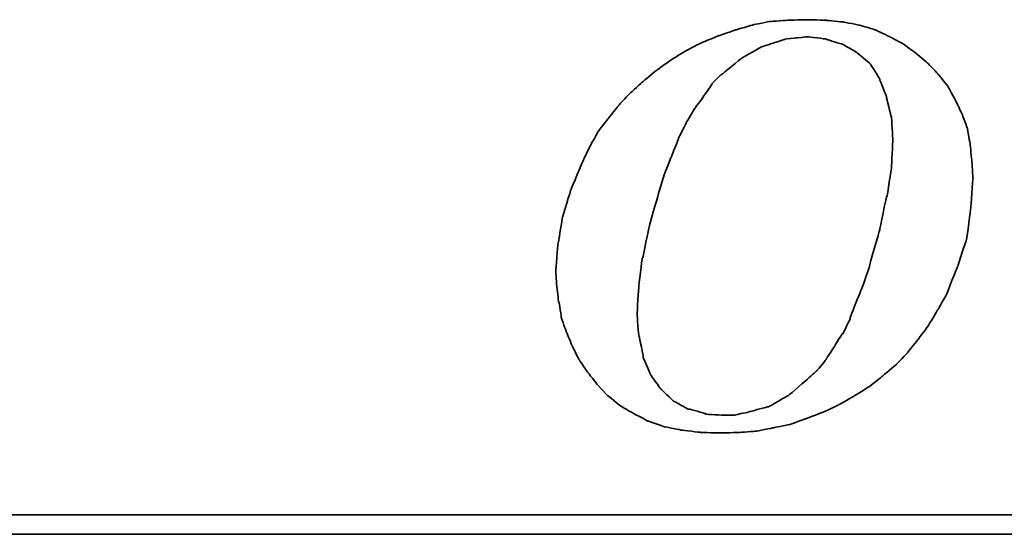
# Model space of a CAD drawing. Header units: millimetres. Extents: x 57 to 435, y 84 to 210.
# Tile 33 of 51: x 313.65 to 320.13, y 120.88 to 124.28. Entities that reach past the tile are written whole.
import ezdxf

# ---------------------------------------------------------------- set-up
doc = ezdxf.new("R2010")
doc.units = ezdxf.units.MM
doc.header["$LTSCALE"] = 0.15
doc.layers.add('DIM', color=4, linetype='CONTINUOUS')
doc.layers.add('layer 1', color=7, linetype='CONTINUOUS')

# ---------------------------------------------------------------- blocks, each defined once
blk = doc.blocks.new('TBI MOTION logo(完整正式版)')
at = {"layer": 'layer 1', "color": 22, "lineweight": 35}
for points, knots in [([(-11.34375, -6.98375), (-11.34375, -6.98375), (-10.91375, -7.43875), (-10.91375, -7.43875), (-10.91375, -7.43875), (-10.91375, -7.43875), (-10.38625, -7.87125), (-10.38625, -7.87125), (-10.38625, -7.87125), (-10.38625, -7.87125), (-9.81125, -8.20375), (-9.81125, -8.20375), (-9.81125, -8.20375), (-9.81125, -8.20375), (-9.21125, -8.51875), (-9.21125, -8.51875), (-9.21125, -8.51875), (-9.21125, -8.51875), (-8.51625, -8.75875), (-8.51625, -8.75875), (-8.51625, -8.75875), (-8.51625, -8.75875), (-7.77125, -8.90375), (-7.77125, -8.90375), (-7.77125, -8.90375), (-7.77125, -8.90375), (-6.97875, -8.99875), (-6.97875, -8.99875), (-6.97875, -8.99875), (-6.97875, -8.99875), (-6.14125, -9.02375), (-6.14125, -9.02375), (-6.14125, -9.02375), (-6.14125, -9.02375), (-5.37125, -8.99875), (-5.37125, -8.99875), (-5.37125, -8.99875), (-5.37125, -8.99875), (-4.65375, -8.94875), (-4.65375, -8.94875), (-4.65375, -8.94875), (-4.65375, -8.94875), (-3.93375, -8.80625), (-3.93375, -8.80625), (-3.93375, -8.80625), (-3.93375, -8.80625), (-3.21375, -8.66375), (-3.21375, -8.66375), (-3.21375, -8.66375), (-3.21375, -8.66375), (-2.49375, -8.39875), (-2.49375, -8.39875), (-2.49375, -8.39875), (-2.49375, -8.39875), (-1.79875, -8.13375), (-1.79875, -8.13375), (-1.79875, -8.13375), (-1.79875, -8.13375), (-1.17375, -7.84375), (-1.17375, -7.84375), (-1.17375, -7.84375), (-1.17375, -7.84375), (-0.52375, -7.46375), (-0.52375, -7.46375), (-0.52375, -7.46375), (-0.52375, -7.46375), (0.10124, -7.07875), (0.10124, -7.07875), (0.10124, -7.07875), (0.10124, -7.07875), (0.67625, -6.62375), (0.67625, -6.62375), (0.67625, -6.62375), (0.67625, -6.62375), (1.24874, -6.14375), (1.24874, -6.14375), (1.24874, -6.14375), (1.24874, -6.14375), (1.72874, -5.64125), (1.72874, -5.64125), (1.72874, -5.64125), (1.72874, -5.64125), (2.18624, -5.06375), (2.18624, -5.06375), (2.18624, -5.06375), (2.18624, -5.06375), (2.61625, -4.48874), (2.61625, -4.48874), (2.61625, -4.48874), (2.61625, -4.48874), (3.00125, -3.83874), (3.00125, -3.83874), (3.00125, -3.83874), (3.00125, -3.83874), (3.36124, -3.21374), (3.36124, -3.21374), (3.36124, -3.21374), (3.36124, -3.21374), (3.84374, -1.99125), (3.84374, -1.99125), (3.84374, -1.99125), (3.84374, -1.99125), (4.22625, -0.81875), (4.22625, -0.81875), (4.22625, -0.81875), (4.22625, -0.81875), (4.39125, 0.45624), (4.39125, 0.45624), (4.39125, 0.45624), (4.39125, 0.45624), (4.48874, 1.70124), (4.48874, 1.70124), (4.48874, 1.70124), (4.48874, 1.70124), (4.43874, 2.44625), (4.43874, 2.44625), (4.43874, 2.44625), (4.43874, 2.44625), (4.36874, 3.14125), (4.36874, 3.14125), (4.36874, 3.14125), (4.36874, 3.14125), (4.25125, 3.81125), (4.25125, 3.81125), (4.25125, 3.81125), (4.25125, 3.81125), (4.03124, 4.41125), (4.03124, 4.41125), (4.03124, 4.41125), (4.03124, 4.41125), (3.74374, 5.01125), (3.74374, 5.01125), (3.74374, 5.01125), (3.74374, 5.01125), (3.43124, 5.58875), (3.43124, 5.58875), (3.43124, 5.58875), (3.43124, 5.58875), (3.02625, 6.09125), (3.02625, 6.09125), (3.02625, 6.09125), (3.02625, 6.09125), (2.59374, 6.54875), (2.59374, 6.54875), (2.59374, 6.54875), (2.59374, 6.54875), (2.09124, 6.98125), (2.09124, 6.98125), (2.09124, 6.98125), (2.09124, 6.98125), (1.56124, 7.36625), (1.56124, 7.36625), (1.56124, 7.36625), (1.56124, 7.36625), (0.98624, 7.67625), (0.98624, 7.67625), (0.98624, 7.67625), (0.98624, 7.67625), (0.38624, 7.96375), (0.38624, 7.96375), (0.38624, 7.96375), (0.38624, 7.96375), (-0.25875, 8.15625), (-0.25875, 8.15625), (-0.25875, 8.15625), (-0.25875, 8.15625), (-0.98125, 8.30125), (-0.98125, 8.30125), (-0.98125, 8.30125), (-0.98125, 8.30125), (-1.70124, 8.37125), (-1.70124, 8.37125), (-1.70124, 8.37125), (-1.70124, 8.37125), (-2.49375, 8.39624), (-2.49375, 8.39624), (-2.49375, 8.39624), (-2.49375, 8.39624), (-3.28625, 8.37125), (-3.28625, 8.37125), (-3.28625, 8.37125), (-3.28625, 8.37125), (-4.05125, 8.32125), (-4.05125, 8.32125), (-4.05125, 8.32125), (-4.05125, 8.32125), (-4.77375, 8.18125), (-4.77375, 8.18125), (-4.77375, 8.18125), (-4.77375, 8.18125), (-5.51625, 7.96375), (-5.51625, 7.96375), (-5.51625, 7.96375), (-5.51625, 7.96375), (-6.21125, 7.72625), (-6.21125, 7.72625), (-6.21125, 7.72625), (-6.21125, 7.72625), (-6.92875, 7.43625), (-6.92875, 7.43625), (-6.92875, 7.43625), (-6.92875, 7.43625), (-7.57875, 7.10125), (-7.57875, 7.10125), (-7.57875, 7.10125), (-7.57875, 7.10125), (-8.24875, 6.69125), (-8.24875, 6.69125), (-8.24875, 6.69125), (-8.24875, 6.69125), (-8.84875, 6.26125), (-8.84875, 6.26125), (-8.84875, 6.26125), (-8.84875, 6.26125), (-9.42625, 5.78125), (-9.42625, 5.78125), (-9.42625, 5.78125), (-9.42625, 5.78125), (-9.95375, 5.30125), (-9.95375, 5.30125), (-9.95375, 5.30125), (-9.95375, 5.30125), (-10.43375, 4.79624), (-10.43375, 4.79624), (-10.43375, 4.79624), (-10.43375, 4.79624), (-10.88875, 4.22125), (-10.88875, 4.22125), (-10.88875, 4.22125), (-10.88875, 4.22125), (-11.29875, 3.69375), (-11.29875, 3.69375), (-11.29875, 3.69375), (-11.29875, 3.69375), (-11.63375, 3.09125), (-11.63375, 3.09125), (-11.63375, 3.09125), (-11.63375, 3.09125), (-11.91875, 2.49625), (-11.91875, 2.49625), (-11.91875, 2.49625), (-11.91875, 2.49625), (-12.44875, 1.24625), (-12.44875, 1.24625), (-12.44875, 1.24625), (-12.44875, 1.24625), (-12.80875, 0.06874), (-12.80875, 0.06874), (-12.80875, 0.06874), (-12.80875, 0.06874), (-12.99875, -1.07875), (-12.99875, -1.07875), (-12.99875, -1.07875), (-12.99875, -1.07875), (-13.09375, -2.18375), (-13.09375, -2.18375), (-13.09375, -2.18375), (-13.09375, -2.18375), (-13.04875, -2.85375), (-13.04875, -2.85375), (-13.04875, -2.85375), (-13.04875, -2.85375), (-12.97375, -3.50375), (-12.97375, -3.50375), (-12.97375, -3.50375), (-12.97375, -3.50375), (-12.95375, -3.50375), (-12.95375, -3.50375), (-12.95375, -3.50375), (-12.95375, -3.50375), (-12.85375, -4.17375), (-12.85375, -4.17375), (-12.85375, -4.17375), (-12.85375, -4.17375), (-12.63875, -4.77624), (-12.63875, -4.77624), (-12.63875, -4.77624), (-12.63875, -4.77624), (-12.39875, -5.35125), (-12.39875, -5.35125), (-12.39875, -5.35125), (-12.39875, -5.35125), (-12.11375, -5.92875), (-12.11375, -5.92875), (-12.11375, -5.92875), (-12.11375, -5.92875), (-11.75375, -6.45375), (-11.75375, -6.45375), (-11.75375, -6.45375), (-11.75375, -6.45375), (-11.34375, -6.98375), (-11.34375, -6.98375)], [0, 0, 0, 0, 0.01369863, 0.01369863, 0.01369863, 0.01369864, 0.02739726, 0.02739726, 0.02739726, 0.02739727, 0.04109589, 0.04109589, 0.04109589, 0.0410959, 0.05479452, 0.05479452, 0.05479452, 0.05479453, 0.06849315, 0.06849315, 0.06849315, 0.06849316, 0.08219178, 0.08219178, 0.08219178, 0.08219179, 0.09589041, 0.09589041, 0.09589041, 0.09589042, 0.10958904, 0.10958904, 0.10958904, 0.10958905, 0.12328767, 0.12328767, 0.12328767, 0.12328768, 0.1369863, 0.1369863, 0.1369863, 0.13698631, 0.15068493, 0.15068493, 0.15068493, 0.15068494, 0.16438356, 0.16438356, 0.16438356, 0.16438357, 0.17808219, 0.17808219, 0.17808219, 0.1780822, 0.19178082, 0.19178082, 0.19178082, 0.19178083, 0.20547945, 0.20547945, 0.20547945, 0.20547946, 0.21917808, 0.21917808, 0.21917808, 0.21917809, 0.23287671, 0.23287671, 0.23287671, 0.23287672, 0.24657534, 0.24657534, 0.24657534, 0.24657535, 0.26027397, 0.26027397, 0.26027397, 0.26027398, 0.2739726, 0.2739726, 0.2739726, 0.27397261, 0.28767123, 0.28767123, 0.28767123, 0.28767124, 0.30136986, 0.30136986, 0.30136986, 0.30136987, 0.31506849, 0.31506849, 0.31506849, 0.3150685, 0.32876712, 0.32876712, 0.32876712, 0.32876713, 0.34246575, 0.34246575, 0.34246575, 0.34246576, 0.35616438, 0.35616438, 0.35616438, 0.35616439, 0.36986301, 0.36986301, 0.36986301, 0.36986302, 0.38356164, 0.38356164, 0.38356164, 0.38356165, 0.39726027, 0.39726027, 0.39726027, 0.39726028, 0.4109589, 0.4109589, 0.4109589, 0.41095891, 0.42465753, 0.42465753, 0.42465753, 0.42465754, 0.43835616, 0.43835616, 0.43835616, 0.43835617, 0.45205479, 0.45205479, 0.45205479, 0.4520548, 0.46575342, 0.46575342, 0.46575342, 0.46575343, 0.47945205, 0.47945205, 0.47945205, 0.47945206, 0.49315068, 0.49315068, 0.49315068, 0.49315069, 0.50684932, 0.50684932, 0.50684932, 0.50684933, 0.52054795, 0.52054795, 0.52054795, 0.52054796, 0.53424658, 0.53424658, 0.53424658, 0.53424659, 0.54794521, 0.54794521, 0.54794521, 0.54794522, 0.56164384, 0.56164384, 0.56164384, 0.56164385, 0.57534247, 0.57534247, 0.57534247, 0.57534248, 0.5890411, 0.5890411, 0.5890411, 0.58904111, 0.60273973, 0.60273973, 0.60273973, 0.60273974, 0.61643836, 0.61643836, 0.61643836, 0.61643837, 0.63013699, 0.63013699, 0.63013699, 0.630137, 0.64383562, 0.64383562, 0.64383562, 0.64383563, 0.65753425, 0.65753425, 0.65753425, 0.65753426, 0.67123288, 0.67123288, 0.67123288, 0.67123289, 0.68493151, 0.68493151, 0.68493151, 0.68493152, 0.69863014, 0.69863014, 0.69863014, 0.69863015, 0.71232877, 0.71232877, 0.71232877, 0.71232878, 0.7260274, 0.7260274, 0.7260274, 0.72602741, 0.73972603, 0.73972603, 0.73972603, 0.73972604, 0.75342466, 0.75342466, 0.75342466, 0.75342467, 0.76712329, 0.76712329, 0.76712329, 0.7671233, 0.78082192, 0.78082192, 0.78082192, 0.78082193, 0.79452055, 0.79452055, 0.79452055, 0.79452056, 0.80821918, 0.80821918, 0.80821918, 0.80821919, 0.82191781, 0.82191781, 0.82191781, 0.82191782, 0.83561644, 0.83561644, 0.83561644, 0.83561645, 0.84931507, 0.84931507, 0.84931507, 0.84931508, 0.8630137, 0.8630137, 0.8630137, 0.86301371, 0.87671233, 0.87671233, 0.87671233, 0.87671234, 0.89041096, 0.89041096, 0.89041096, 0.89041097, 0.90410959, 0.90410959, 0.90410959, 0.9041096, 0.91780822, 0.91780822, 0.91780822, 0.91780823, 0.93150685, 0.93150685, 0.93150685, 0.93150686, 0.94520548, 0.94520548, 0.94520548, 0.94520549, 0.95890411, 0.95890411, 0.95890411, 0.95890412, 0.97260274, 0.97260274, 0.97260274, 0.97260275, 0.98630137, 0.98630137, 0.98630137, 0.98630138, 1, 1, 1, 1]), ([(-8.77875, 1.03124), (-8.77875, 1.03124), (-8.51625, 1.89625), (-8.51625, 1.89625), (-8.51625, 1.89625), (-8.51625, 1.89625), (-8.20375, 2.66375), (-8.20375, 2.66375), (-8.20375, 2.66375), (-8.20375, 2.66375), (-7.91625, 3.38125), (-7.91625, 3.38125), (-7.91625, 3.38125), (-7.91625, 3.38125), (-7.91625, 3.40624), (-7.91625, 3.40624), (-7.91625, 3.40624), (-7.91625, 3.40624), (-7.57875, 4.07624), (-7.57875, 4.07624), (-7.57875, 4.07624), (-7.57875, 4.07624), (-7.24375, 4.65125), (-7.24375, 4.65125), (-7.24375, 4.65125), (-7.24375, 4.65125), (-7.21875, 4.65125), (-7.21875, 4.65125), (-7.21875, 4.65125), (-7.21875, 4.65125), (-7.21875, 4.67624), (-7.21875, 4.67624), (-7.21875, 4.67624), (-7.21875, 4.67624), (-6.83625, 5.20375), (-6.83625, 5.20375), (-6.83625, 5.20375), (-6.83625, 5.20375), (-6.49875, 5.68625), (-6.49875, 5.68625), (-6.49875, 5.68625), (-6.49875, 5.68625), (-6.49875, 5.70625), (-6.49875, 5.70625), (-6.49875, 5.70625), (-6.49875, 5.70625), (-6.11625, 6.09125), (-6.11625, 6.09125), (-6.11625, 6.09125), (-6.11625, 6.09125), (-6.09125, 6.09125), (-6.09125, 6.09125), (-6.09125, 6.09125), (-6.09125, 6.09125), (-5.27375, 6.76625), (-5.27375, 6.76625), (-5.27375, 6.76625), (-5.27375, 6.76625), (-5.24875, 6.76625), (-5.24875, 6.76625), (-5.24875, 6.76625), (-5.24875, 6.76625), (-5.24875, 6.78625), (-5.24875, 6.78625), (-5.24875, 6.78625), (-5.24875, 6.78625), (-4.38875, 7.26624), (-4.38875, 7.26624), (-4.38875, 7.26624), (-4.38875, 7.26624), (-4.36125, 7.26624), (-4.36125, 7.26624), (-4.36125, 7.26624), (-4.36125, 7.26624), (-3.93375, 7.41125), (-3.93375, 7.41125), (-3.93375, 7.41125), (-3.93375, 7.41125), (-3.47375, 7.55625), (-3.47375, 7.55625), (-3.47375, 7.55625), (-3.47375, 7.55625), (-3.45375, 7.55625), (-3.45375, 7.55625), (-3.45375, 7.55625), (-3.45375, 7.55625), (-3.42875, 7.58124), (-3.42875, 7.58124), (-3.42875, 7.58124), (-3.42875, 7.58124), (-2.97375, 7.62625), (-2.97375, 7.62625), (-2.97375, 7.62625), (-2.97375, 7.62625), (-2.49375, 7.67625), (-2.49375, 7.67625), (-2.49375, 7.67625), (-2.49375, 7.67625), (-2.46875, 7.67625), (-2.46875, 7.67625), (-2.46875, 7.67625), (-2.46875, 7.67625), (-1.70124, 7.58124), (-1.70124, 7.58124), (-1.70124, 7.58124), (-1.70124, 7.58124), (-1.67875, 7.55625), (-1.67875, 7.55625), (-1.67875, 7.55625), (-1.67875, 7.55625), (-1.65375, 7.55625), (-1.65375, 7.55625), (-1.65375, 7.55625), (-1.65375, 7.55625), (-1.03125, 7.36625), (-1.03125, 7.36625), (-1.03125, 7.36625), (-1.03125, 7.36625), (-1.00625, 7.36625), (-1.00625, 7.36625), (-1.00625, 7.36625), (-1.00625, 7.36625), (-0.43124, 7.02624), (-0.43124, 7.02624), (-0.43124, 7.02624), (-0.43124, 7.02624), (-0.40625, 7.00624), (-0.40625, 7.00624), (-0.40625, 7.00624), (-0.40625, 7.00624), (0.12124, 6.57124), (0.12124, 6.57124), (0.12124, 6.57124), (0.12124, 6.57124), (0.14624, 6.54875), (0.14624, 6.54875), (0.14624, 6.54875), (0.14624, 6.54875), (0.17124, 6.52375), (0.17124, 6.52375), (0.17124, 6.52375), (0.17124, 6.52375), (0.55625, 5.89875), (0.55625, 5.89875), (0.55625, 5.89875), (0.55625, 5.89875), (0.55625, 5.87625), (0.55625, 5.87625), (0.55625, 5.87625), (0.55625, 5.87625), (0.84124, 5.15625), (0.84124, 5.15625), (0.84124, 5.15625), (0.84124, 5.15625), (0.84124, 5.13125), (0.84124, 5.13125), (0.84124, 5.13125), (0.84124, 5.13125), (1.03624, 4.31875), (1.03624, 4.31875), (1.03624, 4.31875), (1.03624, 4.31875), (1.05624, 4.31875), (1.05624, 4.31875), (1.05624, 4.31875), (1.05624, 4.31875), (1.05624, 4.29125), (1.05624, 4.29125), (1.05624, 4.29125), (1.05624, 4.29125), (1.10625, 3.33125), (1.10625, 3.33125), (1.10625, 3.33125), (1.10625, 3.33125), (1.10625, 3.30875), (1.10625, 3.30875), (1.10625, 3.30875), (1.10625, 3.30875), (1.05624, 2.20624), (1.05624, 2.20624), (1.05624, 2.20624), (1.05624, 2.20624), (1.05624, 2.18124), (1.05624, 2.18124), (1.05624, 2.18124), (1.05624, 2.18124), (0.86624, 0.93624), (0.86624, 0.93624), (0.86624, 0.93624), (0.86624, 0.93624), (0.84124, 0.93624), (0.84124, 0.93624), (0.84124, 0.93624), (0.84124, 0.93624), (0.55625, -0.45874), (0.55625, -0.45874), (0.55625, -0.45874), (0.55625, -0.45874), (0.12124, -1.99125), (0.12124, -1.99125), (0.12124, -1.99125), (0.12124, -1.99125), (0.12124, -2.01874), (0.12124, -2.01874), (0.12124, -2.01874), (0.12124, -2.01874), (-0.13874, -2.78375), (-0.13874, -2.78375), (-0.13874, -2.78375), (-0.13874, -2.78375), (-0.43124, -3.50375), (-0.43124, -3.50375), (-0.43124, -3.50375), (-0.43124, -3.50375), (-0.69375, -4.19875), (-0.69375, -4.19875), (-0.69375, -4.19875), (-0.69375, -4.19875), (-0.69375, -4.22375), (-0.69375, -4.22375), (-0.69375, -4.22375), (-0.69375, -4.22375), (-0.98125, -4.82374), (-0.98125, -4.82374), (-0.98125, -4.82374), (-0.98125, -4.82374), (-1.00625, -4.82374), (-1.00625, -4.82374), (-1.00625, -4.82374), (-1.00625, -4.82374), (-1.33875, -5.35125), (-1.33875, -5.35125), (-1.33875, -5.35125), (-1.33875, -5.35125), (-1.67875, -5.87875), (-1.67875, -5.87875), (-1.67875, -5.87875), (-1.67875, -5.87875), (-1.67875, -5.90375), (-1.67875, -5.90375), (-1.67875, -5.90375), (-1.67875, -5.90375), (-2.05875, -6.35875), (-2.05875, -6.35875), (-2.05875, -6.35875), (-2.05875, -6.35875), (-2.08375, -6.38375), (-2.08375, -6.38375), (-2.08375, -6.38375), (-2.08375, -6.38375), (-2.46875, -6.74375), (-2.46875, -6.74375), (-2.46875, -6.74375), (-2.46875, -6.74375), (-3.25875, -7.41625), (-3.25875, -7.41625), (-3.25875, -7.41625), (-3.25875, -7.41625), (-3.28625, -7.43875), (-3.28625, -7.43875), (-3.28625, -7.43875), (-3.28625, -7.43875), (-4.12375, -7.91875), (-4.12375, -7.91875), (-4.12375, -7.91875), (-4.12375, -7.91875), (-4.14875, -7.91875), (-4.14875, -7.91875), (-4.14875, -7.91875), (-4.14875, -7.91875), (-4.17125, -7.91875), (-4.17125, -7.91875), (-4.17125, -7.91875), (-4.17125, -7.91875), (-5.03375, -8.15875), (-5.03375, -8.15875), (-5.03375, -8.15875), (-5.03375, -8.15875), (-5.51625, -8.25625), (-5.51625, -8.25625), (-5.51625, -8.25625), (-5.51625, -8.25625), (-5.54125, -8.27875), (-5.54125, -8.27875), (-5.54125, -8.27875), (-5.54125, -8.27875), (-5.56375, -8.27875), (-5.56375, -8.27875), (-5.56375, -8.27875), (-5.56375, -8.27875), (-5.99625, -8.27875), (-5.99625, -8.27875), (-5.99625, -8.27875), (-5.99625, -8.27875), (-6.76375, -8.23125), (-6.76375, -8.23125), (-6.76375, -8.23125), (-6.76375, -8.23125), (-6.78875, -8.23125), (-6.78875, -8.23125), (-6.78875, -8.23125), (-6.78875, -8.23125), (-6.78875, -8.20375), (-6.78875, -8.20375), (-6.78875, -8.20375), (-6.78875, -8.20375), (-7.45875, -8.01375), (-7.45875, -8.01375), (-7.45875, -8.01375), (-7.45875, -8.01375), (-7.48375, -8.01375), (-7.48375, -8.01375), (-7.48375, -8.01375), (-7.48375, -8.01375), (-7.50875, -8.01375), (-7.50875, -8.01375), (-7.50875, -8.01375), (-7.50875, -8.01375), (-8.13125, -7.67875), (-8.13125, -7.67875), (-8.13125, -7.67875), (-8.13125, -7.67875), (-8.15625, -7.65375), (-8.15625, -7.65375), (-8.15625, -7.65375), (-8.15625, -7.65375), (-8.65875, -7.17375), (-8.65875, -7.17375), (-8.65875, -7.17375), (-8.65875, -7.17375), (-8.68375, -7.14875), (-8.68375, -7.14875), (-8.68375, -7.14875), (-8.68375, -7.14875), (-9.08875, -6.57375), (-9.08875, -6.57375), (-9.08875, -6.57375), (-9.08875, -6.57375), (-9.11375, -6.54875), (-9.11375, -6.54875), (-9.11375, -6.54875), (-9.11375, -6.54875), (-9.11375, -6.52875), (-9.11375, -6.52875), (-9.11375, -6.52875), (-9.11375, -6.52875), (-9.40375, -5.85375), (-9.40375, -5.85375), (-9.40375, -5.85375), (-9.40375, -5.85375), (-9.40375, -5.82875), (-9.40375, -5.82875), (-9.40375, -5.82875), (-9.40375, -5.82875), (-9.56875, -4.96875), (-9.56875, -4.96875), (-9.56875, -4.96875), (-9.56875, -4.96875), (-9.59375, -4.94375), (-9.59375, -4.94375), (-9.59375, -4.94375), (-9.59375, -4.94375), (-9.66375, -4.03375), (-9.66375, -4.03375), (-9.66375, -4.03375), (-9.66375, -4.03375), (-9.66375, -4.00875), (-9.66375, -4.00875), (-9.66375, -4.00875), (-9.66375, -4.00875), (-9.59375, -2.85375), (-9.59375, -2.85375), (-9.59375, -2.85375), (-9.59375, -2.85375), (-9.45125, -1.65875), (-9.45125, -1.65875), (-9.45125, -1.65875), (-9.45125, -1.65875), (-9.42625, -1.63375), (-9.42625, -1.63375), (-9.42625, -1.63375), (-9.42625, -1.63375), (-9.16125, -0.33875), (-9.16125, -0.33875), (-9.16125, -0.33875), (-9.16125, -0.33875), (-8.77875, 1.00624), (-8.77875, 1.00624), (-8.77875, 1.00624), (-8.77875, 1.00624), (-8.77875, 1.03124), (-8.77875, 1.03124)], [0, 0, 0, 0, 0.01020408, 0.01020408, 0.01020408, 0.01020409, 0.02040816, 0.02040816, 0.02040816, 0.02040817, 0.03061224, 0.03061224, 0.03061224, 0.03061225, 0.04081633, 0.04081633, 0.04081633, 0.04081634, 0.05102041, 0.05102041, 0.05102041, 0.05102042, 0.06122449, 0.06122449, 0.06122449, 0.0612245, 0.07142857, 0.07142857, 0.07142857, 0.07142858, 0.08163265, 0.08163265, 0.08163265, 0.08163266, 0.09183673, 0.09183673, 0.09183673, 0.09183674, 0.10204082, 0.10204082, 0.10204082, 0.10204083, 0.1122449, 0.1122449, 0.1122449, 0.11224491, 0.12244898, 0.12244898, 0.12244898, 0.12244899, 0.13265306, 0.13265306, 0.13265306, 0.13265307, 0.14285714, 0.14285714, 0.14285714, 0.14285715, 0.15306122, 0.15306122, 0.15306122, 0.15306123, 0.16326531, 0.16326531, 0.16326531, 0.16326532, 0.17346939, 0.17346939, 0.17346939, 0.1734694, 0.18367347, 0.18367347, 0.18367347, 0.18367348, 0.19387755, 0.19387755, 0.19387755, 0.19387756, 0.20408163, 0.20408163, 0.20408163, 0.20408164, 0.21428571, 0.21428571, 0.21428571, 0.21428572, 0.2244898, 0.2244898, 0.2244898, 0.22448981, 0.23469388, 0.23469388, 0.23469388, 0.23469389, 0.24489796, 0.24489796, 0.24489796, 0.24489797, 0.25510204, 0.25510204, 0.25510204, 0.25510205, 0.26530612, 0.26530612, 0.26530612, 0.26530613, 0.2755102, 0.2755102, 0.2755102, 0.27551021, 0.28571429, 0.28571429, 0.28571429, 0.2857143, 0.29591837, 0.29591837, 0.29591837, 0.29591838, 0.30612245, 0.30612245, 0.30612245, 0.30612246, 0.31632653, 0.31632653, 0.31632653, 0.31632654, 0.32653061, 0.32653061, 0.32653061, 0.32653062, 0.33673469, 0.33673469, 0.33673469, 0.3367347, 0.34693878, 0.34693878, 0.34693878, 0.34693879, 0.35714286, 0.35714286, 0.35714286, 0.35714287, 0.36734694, 0.36734694, 0.36734694, 0.36734695, 0.37755102, 0.37755102, 0.37755102, 0.37755103, 0.3877551, 0.3877551, 0.3877551, 0.38775511, 0.39795918, 0.39795918, 0.39795918, 0.39795919, 0.40816327, 0.40816327, 0.40816327, 0.40816328, 0.41836735, 0.41836735, 0.41836735, 0.41836736, 0.42857143, 0.42857143, 0.42857143, 0.42857144, 0.43877551, 0.43877551, 0.43877551, 0.43877552, 0.44897959, 0.44897959, 0.44897959, 0.4489796, 0.45918367, 0.45918367, 0.45918367, 0.45918368, 0.46938776, 0.46938776, 0.46938776, 0.46938777, 0.47959184, 0.47959184, 0.47959184, 0.47959185, 0.48979592, 0.48979592, 0.48979592, 0.48979593, 0.5, 0.5, 0.5, 0.50000001, 0.51020408, 0.51020408, 0.51020408, 0.51020409, 0.52040816, 0.52040816, 0.52040816, 0.52040817, 0.53061224, 0.53061224, 0.53061224, 0.53061225, 0.54081633, 0.54081633, 0.54081633, 0.54081634, 0.55102041, 0.55102041, 0.55102041, 0.55102042, 0.56122449, 0.56122449, 0.56122449, 0.5612245, 0.57142857, 0.57142857, 0.57142857, 0.57142858, 0.58163265, 0.58163265, 0.58163265, 0.58163266, 0.59183673, 0.59183673, 0.59183673, 0.59183674, 0.60204082, 0.60204082, 0.60204082, 0.60204083, 0.6122449, 0.6122449, 0.6122449, 0.61224491, 0.62244898, 0.62244898, 0.62244898, 0.62244899, 0.63265306, 0.63265306, 0.63265306, 0.63265307, 0.64285714, 0.64285714, 0.64285714, 0.64285715, 0.65306122, 0.65306122, 0.65306122, 0.65306123, 0.66326531, 0.66326531, 0.66326531, 0.66326532, 0.67346939, 0.67346939, 0.67346939, 0.6734694, 0.68367347, 0.68367347, 0.68367347, 0.68367348, 0.69387755, 0.69387755, 0.69387755, 0.69387756, 0.70408163, 0.70408163, 0.70408163, 0.70408164, 0.71428571, 0.71428571, 0.71428571, 0.71428572, 0.7244898, 0.7244898, 0.7244898, 0.72448981, 0.73469388, 0.73469388, 0.73469388, 0.73469389, 0.74489796, 0.74489796, 0.74489796, 0.74489797, 0.75510204, 0.75510204, 0.75510204, 0.75510205, 0.76530612, 0.76530612, 0.76530612, 0.76530613, 0.7755102, 0.7755102, 0.7755102, 0.77551021, 0.78571429, 0.78571429, 0.78571429, 0.7857143, 0.79591837, 0.79591837, 0.79591837, 0.79591838, 0.80612245, 0.80612245, 0.80612245, 0.80612246, 0.81632653, 0.81632653, 0.81632653, 0.81632654, 0.82653061, 0.82653061, 0.82653061, 0.82653062, 0.83673469, 0.83673469, 0.83673469, 0.8367347, 0.84693878, 0.84693878, 0.84693878, 0.84693879, 0.85714286, 0.85714286, 0.85714286, 0.85714287, 0.86734694, 0.86734694, 0.86734694, 0.86734695, 0.87755102, 0.87755102, 0.87755102, 0.87755103, 0.8877551, 0.8877551, 0.8877551, 0.88775511, 0.89795918, 0.89795918, 0.89795918, 0.89795919, 0.90816327, 0.90816327, 0.90816327, 0.90816328, 0.91836735, 0.91836735, 0.91836735, 0.91836736, 0.92857143, 0.92857143, 0.92857143, 0.92857144, 0.93877551, 0.93877551, 0.93877551, 0.93877552, 0.94897959, 0.94897959, 0.94897959, 0.9489796, 0.95918367, 0.95918367, 0.95918367, 0.95918368, 0.96938776, 0.96938776, 0.96938776, 0.96938777, 0.97959184, 0.97959184, 0.97959184, 0.97959185, 0.98979592, 0.98979592, 0.98979592, 0.98979593, 1, 1, 1, 1]), ([(75.90875, -9.47875), (75.90875, -9.47875), (75.90875, -12.28625), (75.90875, -12.28625), (75.90875, -12.28625), (75.90875, -12.28625), (75.90875, -12.47875), (75.90875, -12.47875), (75.90875, -12.47875), (75.90875, -12.47875), (75.71625, -12.47875), (75.71625, -12.47875), (75.71625, -12.47875), (75.71625, -12.47875), (-88.32875, -12.47875), (-88.32875, -12.47875), (-88.32875, -12.47875), (-88.32875, -12.47875), (-88.32875, -13.29375), (-88.32875, -13.29375), (-88.32875, -13.29375), (-88.32875, -13.29375), (82.89125, -13.29375), (82.89125, -13.29375), (82.89125, -13.29375), (82.89125, -13.29375), (75.90875, -9.47875), (75.90875, -9.47875)], [0, 0, 0, 0, 0.14285714, 0.14285714, 0.14285714, 0.14285715, 0.28571429, 0.28571429, 0.28571429, 0.2857143, 0.42857143, 0.42857143, 0.42857143, 0.42857144, 0.57142857, 0.57142857, 0.57142857, 0.57142858, 0.71428571, 0.71428571, 0.71428571, 0.71428572, 0.85714286, 0.85714286, 0.85714286, 0.85714287, 1, 1, 1, 1])]:
    blk.add_open_spline(points, degree=3, knots=knots, dxfattribs=at)

msp = doc.modelspace()

# ---------------------------------------------------------------- block references
at = {"layer": 'DIM', "color": 0, "xscale": 0.1563722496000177, "yscale": 0.1563722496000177, "zscale": 0.1563722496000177}
msp.add_blockref('TBI MOTION logo(完整正式版)', (319.2268, 122.963), dxfattribs=at)

doc.saveas('drawing.dxf')
